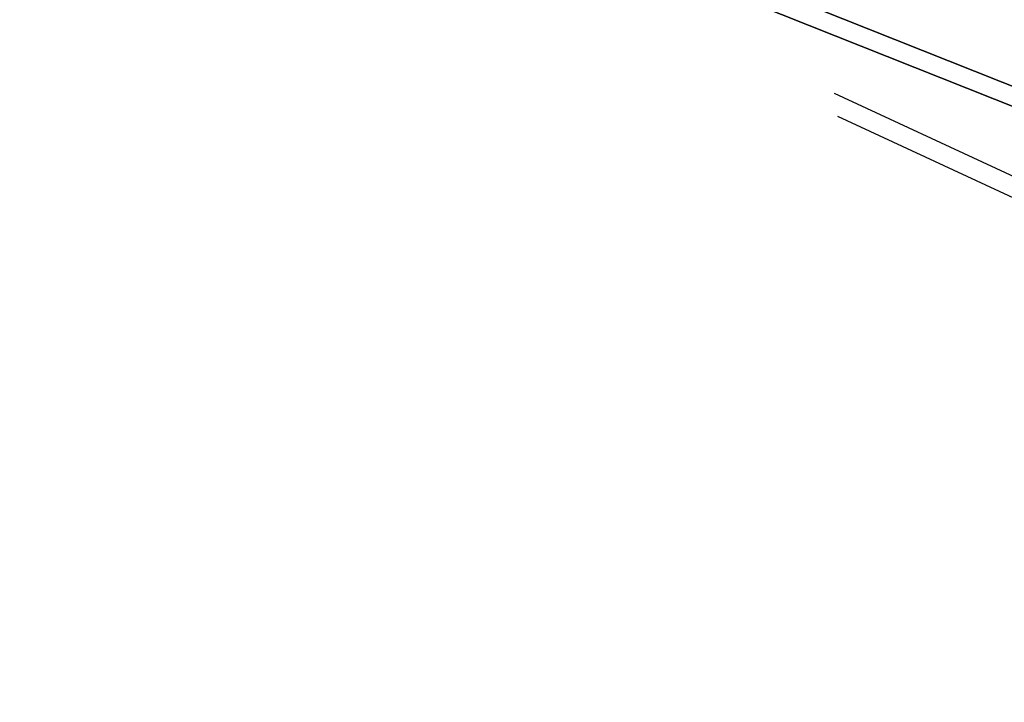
# Model space of a CAD drawing. Header units: millimetres. Extents: x -1030 to 192, y -442 to 180.
# Tile 147 of 256: x 27 to 103, y -431 to -379. Entities that reach past the tile are written whole.
import ezdxf

# ---------------------------------------------------------------- set-up
doc = ezdxf.new("R2010")
doc.units = ezdxf.units.MM
doc.header["$MEASUREMENT"] = 0
doc.layers.add('OVIDIO 120x60x72h', color=7, linetype='Continuous')

msp = doc.modelspace()

# ---------------------------------------------------------------- linework, layer by layer
at = {"layer": 'OVIDIO 120x60x72h', "extrusion": (-0.235702, 0.235702, 0.942809)}
for points in [[(169.653, 623.018), (169.653, 518.477)], [(171.061, 628.188), (171.061, 522.78)], [(175.91, 649.413), (175.91, 540.335)], [(174.961, 540.335), (174.961, 649.413)], [(177.807, 540.335), (177.807, 649.413)], [(178.756, 649.413), (178.756, 540.335)]]:
    msp.add_lwpolyline(points, dxfattribs=at)
at = {"layer": 'OVIDIO 120x60x72h', "extrusion": (0.114881, -0.045678, 0.992329)}
for points in [[(-316.32, -173.681), (-316.32, -66.825)], [(-316.32, -66.825), (-316.32, -173.681)], [(-315.863, -173.681), (-315.863, -66.825)], [(-315.863, -66.825), (-315.863, -173.681)], [(-317.464, -67.477), (-317.464, -176.393)], [(-318.151, -67.478), (-318.151, -176.393)]]:
    msp.add_lwpolyline(points, dxfattribs=at)
at = {"layer": 'OVIDIO 120x60x72h', "extrusion": (-0.202852, 0.108979, 0.973126)}
for points in [[(299.835, 513.003), (299.835, 352.347)], [(299.835, 352.347), (299.835, 513.003)], [(300.13, 513.003), (300.13, 352.347)], [(300.426, 352.347), (300.426, 513.003)], [(300.426, 513.003), (300.426, 352.347)]]:
    msp.add_lwpolyline(points, dxfattribs=at)
at = {"layer": 'OVIDIO 120x60x72h', "extrusion": (-0.202866, 0.108989, 0.973122)}
for points in [[(297.998, 429.243), (297.998, 371.862)], [(297.998, 371.862), (297.998, 429.243)], [(299.424, 371.862), (299.424, 429.243)], [(299.424, 429.243), (299.424, 371.862)], [(298.711, 371.862), (298.711, 429.243)], [(299.795, 429.344), (299.795, 438.914)], [(301.221, 438.914), (301.221, 429.344)], [(299.424, 439.016), (299.424, 496.397)], [(299.424, 496.397), (299.424, 439.016)], [(298.711, 439.016), (298.711, 496.397)]]:
    msp.add_lwpolyline(points, dxfattribs=at)
at = {"layer": 'OVIDIO 120x60x72h', "extrusion": (-0.046296, 0.021464, 0.998697)}
for points in [[(310.702, 243.475), (310.702, 344.78)], [(312.188, 244.444), (312.188, 344.955)]]:
    msp.add_lwpolyline(points, dxfattribs=at)
at = {"layer": 'OVIDIO 120x60x72h', "extrusion": (0.985209, -0.044172, 0.165566)}
for points in [[(-378.154, 677.946), (-387.35, 711.906)], [(-379.485, 677.585), (-388.682, 711.546)]]:
    msp.add_lwpolyline(points, dxfattribs=at)
at = {"layer": 'OVIDIO 120x60x72h', "extrusion": (-0.058701, 0.984053, 0.167909)}
for points in [[(-69.134, 795.746), (-71.073, 790.289)], [(-71.073, 790.289), (-69.134, 795.746)], [(-70.415, 790.056), (-68.477, 795.513)], [(-68.477, 795.513), (-70.415, 790.056)], [(-70.744, 790.173), (-68.805, 795.629)]]:
    msp.add_lwpolyline(points, dxfattribs=at)
at = {"layer": 'OVIDIO 120x60x72h', "extrusion": (-0.12261, -0.276089, 0.953279)}
for points in [[(243.511, -80.474), (243.511, -81.974)], [(244.162, -80.474), (244.162, -81.974)], [(244.162, -81.974), (244.162, -80.474)], [(242.861, -81.974), (242.861, -80.474)], [(252.896, -80.474), (252.896, -81.974)], [(253.644, -81.974), (253.644, -80.474)], [(253.644, -80.474), (253.644, -81.974)], [(252.148, -80.474), (252.148, -81.974)]]:
    msp.add_lwpolyline(points, dxfattribs=at)
at = {"layer": 'OVIDIO 120x60x72h', "extrusion": (0, 1, 0)}
for points in [[(419.111, 735.216), (-92.913, 735.216)], [(419.111, 733.875), (-92.913, 733.875)], [(419.111, 757.078), (-165.568, 757.078)], [(-165.568, 755.578), (419.111, 755.578)], [(-165.568, 757.078), (419.111, 757.078)], [(419.111, 755.578), (-165.568, 755.578)], [(-165.57, 755.193), (419.111, 755.193)], [(419.111, 753.289), (-165.189, 753.289)], [(-165.189, 753.289), (419.111, 753.289)], [(-165.568, 755.538), (419.111, 755.538)]]:
    msp.add_lwpolyline(points, dxfattribs=at)
at = {"layer": 'OVIDIO 120x60x72h', "extrusion": (1, 0, 0)}
msp.add_lwpolyline([(-392.116, 736.134), (-392.786, 734.792)], dxfattribs=at)
at = {"layer": 'OVIDIO 120x60x72h', "extrusion": (-0.058152, 0.986824, 0.150988)}
for points in [[(-79.454, 788.601), (-77.349, 793.995)], [(-77.349, 793.995), (-79.454, 788.601)], [(-76.693, 793.739), (-78.798, 788.345)], [(-78.798, 788.345), (-76.693, 793.739)], [(-77.021, 793.867), (-79.126, 788.473)]]:
    msp.add_lwpolyline(points, dxfattribs=at)
at = {"layer": 'OVIDIO 120x60x72h', "extrusion": (-0.202867, 0.108989, 0.973122)}
for points in [[(297.998, 496.397), (297.998, 439.016)], [(297.998, 439.016), (297.998, 496.397)]]:
    msp.add_lwpolyline(points, dxfattribs=at)
at = {"layer": 'OVIDIO 120x60x72h', "extrusion": (7.53877e-07, 1, 0)}
for points in [[(419.111, 754.632), (-165.189, 754.631)], [(-165.189, 754.631), (419.111, 754.632)]]:
    msp.add_lwpolyline(points, dxfattribs=at)
at = {"layer": 'OVIDIO 120x60x72h'}
for points in [[(29.753, -354.265, 717.206), (129.099, -393.766, 703.887), (129.79, -394.041, 703.794)], [(129.79, -394.041, 703.794), (129.099, -393.766, 703.887), (29.753, -354.265, 717.206)], [(129.21, -395.348, 703.341), (128.518, -395.073, 703.434), (29.172, -355.572, 716.753)], [(29.172, -355.572, 716.753), (128.518, -395.073, 703.434), (129.21, -395.348, 703.341)]]:
    msp.add_polyline3d(points, dxfattribs=at)

doc.saveas('drawing.dxf')
